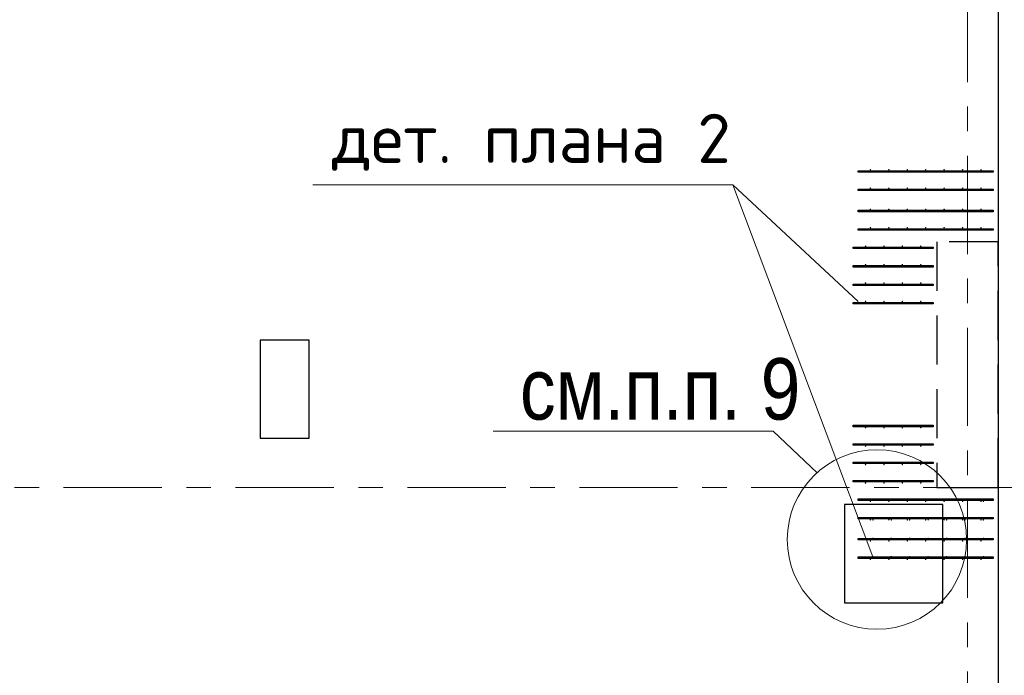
# Model space of a CAD drawing. Header units: metres. Extents: x -38 to 85, y -15 to 19.
# Tile 35 of 93: x 28.69 to 32.7, y 8.23 to 10.9. Entities that reach past the tile are written whole.
import ezdxf

# ---------------------------------------------------------------- set-up
doc = ezdxf.new("R2010")
doc.units = ezdxf.units.M
for name, pattern in [('______11', [0.5, 0.4, -0.05, 0, -0.05]), ('______2', [0.27, 0.2, -0.07]), ('______5', [1.1, 0.8, -0.1, 0.1, -0.1])]:
    doc.linetypes.add(name, pattern=pattern)
for name, color, linetype, lineweight in [('XR$2$Осевая линия (1)', 7, '______5', 13), ('XR$3$Арматурный каркас 01', 4, 'Continuous', 35), ('XR$3$ВК__отв в полу 1-2 эт', 220, 'Continuous', 25), ('XR$3$Общий слой (1)', 7, 'Continuous', 13), ('XR$3$Перекрытие (1)', 7, 'Continuous', 35), ('XR$3$Текст_ общее_1', 7, 'Continuous', 13), ('XR$3$Фундамент (1)_1', 7, 'Continuous', 35), ('XR$5$Стена (1)', 7, 'Continuous', 35)]:
    doc.layers.add(name, color=color, linetype=linetype, lineweight=lineweight)
doc.styles.add('ARIAL', font='arial.ttf')
doc.styles.add('ISOCPEUR', font='txt')

msp = doc.modelspace()

# ---------------------------------------------------------------- hatches: boundary and pattern name
at = {"layer": 'XR$3$Арматурный каркас 01', "linetype": 'Continuous', "lineweight": 50, "transparency": 33554687}
for points in [[(32.158, 10.293), (32.1578, 10.2941), (32.1571, 10.2951), (32.1561, 10.2958), (32.155, 10.296), (32.1539, 10.2958), (32.1529, 10.2951), (32.1522, 10.2941), (32.152, 10.293), (32.1522, 10.2919), (32.1529, 10.2909), (32.1539, 10.2902), (32.155, 10.29), (32.1561, 10.2902), (32.1571, 10.2909), (32.1578, 10.2919)], [(32.233, 10.293), (32.2328, 10.2941), (32.2321, 10.2951), (32.2311, 10.2958), (32.23, 10.296), (32.2289, 10.2958), (32.2279, 10.2951), (32.2272, 10.2941), (32.227, 10.293), (32.2272, 10.2919), (32.2279, 10.2909), (32.2289, 10.2902), (32.23, 10.29), (32.2311, 10.2902), (32.2321, 10.2909), (32.2328, 10.2919)], [(32.308, 10.293), (32.3078, 10.2941), (32.3071, 10.2951), (32.3061, 10.2958), (32.305, 10.296), (32.3039, 10.2958), (32.3029, 10.2951), (32.3022, 10.2941), (32.302, 10.293), (32.3022, 10.2919), (32.3029, 10.2909), (32.3039, 10.2902), (32.305, 10.29), (32.3061, 10.2902), (32.3071, 10.2909), (32.3078, 10.2919)], [(32.383, 10.293), (32.3828, 10.2941), (32.3821, 10.2951), (32.3811, 10.2958), (32.38, 10.296), (32.3789, 10.2958), (32.3779, 10.2951), (32.3772, 10.2941), (32.377, 10.293), (32.3772, 10.2919), (32.3779, 10.2909), (32.3789, 10.2902), (32.38, 10.29), (32.3811, 10.2902), (32.3821, 10.2909), (32.3828, 10.2919)], [(32.458, 10.293), (32.4578, 10.2941), (32.4571, 10.2951), (32.4561, 10.2958), (32.455, 10.296), (32.4539, 10.2958), (32.4529, 10.2951), (32.4522, 10.2941), (32.452, 10.293), (32.4522, 10.2919), (32.4529, 10.2909), (32.4539, 10.2902), (32.455, 10.29), (32.4561, 10.2902), (32.4571, 10.2909), (32.4578, 10.2919)], [(32.533, 10.293), (32.5328, 10.2941), (32.5321, 10.2951), (32.5311, 10.2958), (32.53, 10.296), (32.5289, 10.2958), (32.5279, 10.2951), (32.5272, 10.2941), (32.527, 10.293), (32.5272, 10.2919), (32.5279, 10.2909), (32.5289, 10.2902), (32.53, 10.29), (32.5311, 10.2902), (32.5321, 10.2909), (32.5328, 10.2919)], [(32.608, 10.293), (32.6078, 10.2941), (32.6071, 10.2951), (32.6061, 10.2958), (32.605, 10.296), (32.6039, 10.2958), (32.6029, 10.2951), (32.6022, 10.2941), (32.602, 10.293), (32.6022, 10.2919), (32.6029, 10.2909), (32.6039, 10.2902), (32.605, 10.29), (32.6061, 10.2902), (32.6071, 10.2909), (32.6078, 10.2919)], [(32.158, 10.218), (32.1578, 10.2191), (32.1571, 10.2201), (32.1561, 10.2208), (32.155, 10.221), (32.1539, 10.2208), (32.1529, 10.2201), (32.1522, 10.2191), (32.152, 10.218), (32.1522, 10.2169), (32.1529, 10.2159), (32.1539, 10.2152), (32.155, 10.215), (32.1561, 10.2152), (32.1571, 10.2159), (32.1578, 10.2169)], [(32.233, 10.218), (32.2328, 10.2191), (32.2321, 10.2201), (32.2311, 10.2208), (32.23, 10.221), (32.2289, 10.2208), (32.2279, 10.2201), (32.2272, 10.2191), (32.227, 10.218), (32.2272, 10.2169), (32.2279, 10.2159), (32.2289, 10.2152), (32.23, 10.215), (32.2311, 10.2152), (32.2321, 10.2159), (32.2328, 10.2169)], [(32.308, 10.218), (32.3078, 10.2191), (32.3071, 10.2201), (32.3061, 10.2208), (32.305, 10.221), (32.3039, 10.2208), (32.3029, 10.2201), (32.3022, 10.2191), (32.302, 10.218), (32.3022, 10.2169), (32.3029, 10.2159), (32.3039, 10.2152), (32.305, 10.215), (32.3061, 10.2152), (32.3071, 10.2159), (32.3078, 10.2169)], [(32.383, 10.218), (32.3828, 10.2191), (32.3821, 10.2201), (32.3811, 10.2208), (32.38, 10.221), (32.3789, 10.2208), (32.3779, 10.2201), (32.3772, 10.2191), (32.377, 10.218), (32.3772, 10.2169), (32.3779, 10.2159), (32.3789, 10.2152), (32.38, 10.215), (32.3811, 10.2152), (32.3821, 10.2159), (32.3828, 10.2169)], [(32.458, 10.218), (32.4578, 10.2191), (32.4571, 10.2201), (32.4561, 10.2208), (32.455, 10.221), (32.4539, 10.2208), (32.4529, 10.2201), (32.4522, 10.2191), (32.452, 10.218), (32.4522, 10.2169), (32.4529, 10.2159), (32.4539, 10.2152), (32.455, 10.215), (32.4561, 10.2152), (32.4571, 10.2159), (32.4578, 10.2169)], [(32.533, 10.218), (32.5328, 10.2191), (32.5321, 10.2201), (32.5311, 10.2208), (32.53, 10.221), (32.5289, 10.2208), (32.5279, 10.2201), (32.5272, 10.2191), (32.527, 10.218), (32.5272, 10.2169), (32.5279, 10.2159), (32.5289, 10.2152), (32.53, 10.215), (32.5311, 10.2152), (32.5321, 10.2159), (32.5328, 10.2169)], [(32.608, 10.218), (32.6078, 10.2191), (32.6071, 10.2201), (32.6061, 10.2208), (32.605, 10.221), (32.6039, 10.2208), (32.6029, 10.2201), (32.6022, 10.2191), (32.602, 10.218), (32.6022, 10.2169), (32.6029, 10.2159), (32.6039, 10.2152), (32.605, 10.215), (32.6061, 10.2152), (32.6071, 10.2159), (32.6078, 10.2169)], [(32.158, 10.132), (32.1578, 10.1331), (32.1571, 10.1341), (32.1561, 10.1348), (32.155, 10.135), (32.1539, 10.1348), (32.1529, 10.1341), (32.1522, 10.1331), (32.152, 10.132), (32.1522, 10.1309), (32.1529, 10.1299), (32.1539, 10.1292), (32.155, 10.129), (32.1561, 10.1292), (32.1571, 10.1299), (32.1578, 10.1309)], [(32.233, 10.132), (32.2328, 10.1331), (32.2321, 10.1341), (32.2311, 10.1348), (32.23, 10.135), (32.2289, 10.1348), (32.2279, 10.1341), (32.2272, 10.1331), (32.227, 10.132), (32.2272, 10.1309), (32.2279, 10.1299), (32.2289, 10.1292), (32.23, 10.129), (32.2311, 10.1292), (32.2321, 10.1299), (32.2328, 10.1309)], [(32.308, 10.132), (32.3078, 10.1331), (32.3071, 10.1341), (32.3061, 10.1348), (32.305, 10.135), (32.3039, 10.1348), (32.3029, 10.1341), (32.3022, 10.1331), (32.302, 10.132), (32.3022, 10.1309), (32.3029, 10.1299), (32.3039, 10.1292), (32.305, 10.129), (32.3061, 10.1292), (32.3071, 10.1299), (32.3078, 10.1309)], [(32.383, 10.132), (32.3828, 10.1331), (32.3821, 10.1341), (32.3811, 10.1348), (32.38, 10.135), (32.3789, 10.1348), (32.3779, 10.1341), (32.3772, 10.1331), (32.377, 10.132), (32.3772, 10.1309), (32.3779, 10.1299), (32.3789, 10.1292), (32.38, 10.129), (32.3811, 10.1292), (32.3821, 10.1299), (32.3828, 10.1309)], [(32.458, 10.132), (32.4578, 10.1331), (32.4571, 10.1341), (32.4561, 10.1348), (32.455, 10.135), (32.4539, 10.1348), (32.4529, 10.1341), (32.4522, 10.1331), (32.452, 10.132), (32.4522, 10.1309), (32.4529, 10.1299), (32.4539, 10.1292), (32.455, 10.129), (32.4561, 10.1292), (32.4571, 10.1299), (32.4578, 10.1309)], [(32.533, 10.132), (32.5328, 10.1331), (32.5321, 10.1341), (32.5311, 10.1348), (32.53, 10.135), (32.5289, 10.1348), (32.5279, 10.1341), (32.5272, 10.1331), (32.527, 10.132), (32.5272, 10.1309), (32.5279, 10.1299), (32.5289, 10.1292), (32.53, 10.129), (32.5311, 10.1292), (32.5321, 10.1299), (32.5328, 10.1309)], [(32.608, 10.132), (32.6078, 10.1331), (32.6071, 10.1341), (32.6061, 10.1348), (32.605, 10.135), (32.6039, 10.1348), (32.6029, 10.1341), (32.6022, 10.1331), (32.602, 10.132), (32.6022, 10.1309), (32.6029, 10.1299), (32.6039, 10.1292), (32.605, 10.129), (32.6061, 10.1292), (32.6071, 10.1299), (32.6078, 10.1309)], [(32.158, 10.057), (32.1578, 10.0581), (32.1571, 10.0591), (32.1561, 10.0598), (32.155, 10.06), (32.1539, 10.0598), (32.1529, 10.0591), (32.1522, 10.0581), (32.152, 10.057), (32.1522, 10.0559), (32.1529, 10.0549), (32.1539, 10.0542), (32.155, 10.054), (32.1561, 10.0542), (32.1571, 10.0549), (32.1578, 10.0559)], [(32.233, 10.057), (32.2328, 10.0581), (32.2321, 10.0591), (32.2311, 10.0598), (32.23, 10.06), (32.2289, 10.0598), (32.2279, 10.0591), (32.2272, 10.0581), (32.227, 10.057), (32.2272, 10.0559), (32.2279, 10.0549), (32.2289, 10.0542), (32.23, 10.054), (32.2311, 10.0542), (32.2321, 10.0549), (32.2328, 10.0559)], [(32.308, 10.057), (32.3078, 10.0581), (32.3071, 10.0591), (32.3061, 10.0598), (32.305, 10.06), (32.3039, 10.0598), (32.3029, 10.0591), (32.3022, 10.0581), (32.302, 10.057), (32.3022, 10.0559), (32.3029, 10.0549), (32.3039, 10.0542), (32.305, 10.054), (32.3061, 10.0542), (32.3071, 10.0549), (32.3078, 10.0559)], [(32.383, 10.057), (32.3828, 10.0581), (32.3821, 10.0591), (32.3811, 10.0598), (32.38, 10.06), (32.3789, 10.0598), (32.3779, 10.0591), (32.3772, 10.0581), (32.377, 10.057), (32.3772, 10.0559), (32.3779, 10.0549), (32.3789, 10.0542), (32.38, 10.054), (32.3811, 10.0542), (32.3821, 10.0549), (32.3828, 10.0559)], [(32.458, 10.057), (32.4578, 10.0581), (32.4571, 10.0591), (32.4561, 10.0598), (32.455, 10.06), (32.4539, 10.0598), (32.4529, 10.0591), (32.4522, 10.0581), (32.452, 10.057), (32.4522, 10.0559), (32.4529, 10.0549), (32.4539, 10.0542), (32.455, 10.054), (32.4561, 10.0542), (32.4571, 10.0549), (32.4578, 10.0559)], [(32.533, 10.057), (32.5328, 10.0581), (32.5321, 10.0591), (32.5311, 10.0598), (32.53, 10.06), (32.5289, 10.0598), (32.5279, 10.0591), (32.5272, 10.0581), (32.527, 10.057), (32.5272, 10.0559), (32.5279, 10.0549), (32.5289, 10.0542), (32.53, 10.054), (32.5311, 10.0542), (32.5321, 10.0549), (32.5328, 10.0559)], [(32.608, 10.057), (32.6078, 10.0581), (32.6071, 10.0591), (32.6061, 10.0598), (32.605, 10.06), (32.6039, 10.0598), (32.6029, 10.0591), (32.6022, 10.0581), (32.602, 10.057), (32.6022, 10.0559), (32.6029, 10.0549), (32.6039, 10.0542), (32.605, 10.054), (32.6061, 10.0542), (32.6071, 10.0549), (32.6078, 10.0559)], [(32.138, 9.982), (32.1378, 9.9831), (32.1371, 9.9841), (32.1361, 9.9848), (32.135, 9.985), (32.1339, 9.9848), (32.1329, 9.9841), (32.1322, 9.9831), (32.132, 9.982), (32.1322, 9.9809), (32.1329, 9.9799), (32.1339, 9.9792), (32.135, 9.979), (32.1361, 9.9792), (32.1371, 9.9799), (32.1378, 9.9809)], [(32.213, 9.982), (32.2128, 9.9831), (32.2121, 9.9841), (32.2111, 9.9848), (32.21, 9.985), (32.2089, 9.9848), (32.2079, 9.9841), (32.2072, 9.9831), (32.207, 9.982), (32.2072, 9.9809), (32.2079, 9.9799), (32.2089, 9.9792), (32.21, 9.979), (32.2111, 9.9792), (32.2121, 9.9799), (32.2128, 9.9809)], [(32.288, 9.982), (32.2878, 9.9831), (32.2871, 9.9841), (32.2861, 9.9848), (32.285, 9.985), (32.2839, 9.9848), (32.2829, 9.9841), (32.2822, 9.9831), (32.282, 9.982), (32.2822, 9.9809), (32.2829, 9.9799), (32.2839, 9.9792), (32.285, 9.979), (32.2861, 9.9792), (32.2871, 9.9799), (32.2878, 9.9809)], [(32.363, 9.982), (32.3628, 9.9831), (32.3621, 9.9841), (32.3611, 9.9848), (32.36, 9.985), (32.3589, 9.9848), (32.3579, 9.9841), (32.3572, 9.9831), (32.357, 9.982), (32.3572, 9.9809), (32.3579, 9.9799), (32.3589, 9.9792), (32.36, 9.979), (32.3611, 9.9792), (32.3621, 9.9799), (32.3628, 9.9809)], [(32.138, 9.907), (32.1378, 9.9081), (32.1371, 9.9091), (32.1361, 9.9098), (32.135, 9.91), (32.1339, 9.9098), (32.1329, 9.9091), (32.1322, 9.9081), (32.132, 9.907), (32.1322, 9.9059), (32.1329, 9.9049), (32.1339, 9.9042), (32.135, 9.904), (32.1361, 9.9042), (32.1371, 9.9049), (32.1378, 9.9059)], [(32.213, 9.907), (32.2128, 9.9081), (32.2121, 9.9091), (32.2111, 9.9098), (32.21, 9.91), (32.2089, 9.9098), (32.2079, 9.9091), (32.2072, 9.9081), (32.207, 9.907), (32.2072, 9.9059), (32.2079, 9.9049), (32.2089, 9.9042), (32.21, 9.904), (32.2111, 9.9042), (32.2121, 9.9049), (32.2128, 9.9059)], [(32.288, 9.907), (32.2878, 9.9081), (32.2871, 9.9091), (32.2861, 9.9098), (32.285, 9.91), (32.2839, 9.9098), (32.2829, 9.9091), (32.2822, 9.9081), (32.282, 9.907), (32.2822, 9.9059), (32.2829, 9.9049), (32.2839, 9.9042), (32.285, 9.904), (32.2861, 9.9042), (32.2871, 9.9049), (32.2878, 9.9059)], [(32.363, 9.907), (32.3628, 9.9081), (32.3621, 9.9091), (32.3611, 9.9098), (32.36, 9.91), (32.3589, 9.9098), (32.3579, 9.9091), (32.3572, 9.9081), (32.357, 9.907), (32.3572, 9.9059), (32.3579, 9.9049), (32.3589, 9.9042), (32.36, 9.904), (32.3611, 9.9042), (32.3621, 9.9049), (32.3628, 9.9059)], [(32.138, 9.832), (32.1378, 9.8331), (32.1371, 9.8341), (32.1361, 9.8348), (32.135, 9.835), (32.1339, 9.8348), (32.1329, 9.8341), (32.1322, 9.8331), (32.132, 9.832), (32.1322, 9.8309), (32.1329, 9.8299), (32.1339, 9.8292), (32.135, 9.829), (32.1361, 9.8292), (32.1371, 9.8299), (32.1378, 9.8309)], [(32.213, 9.832), (32.2128, 9.8331), (32.2121, 9.8341), (32.2111, 9.8348), (32.21, 9.835), (32.2089, 9.8348), (32.2079, 9.8341), (32.2072, 9.8331), (32.207, 9.832), (32.2072, 9.8309), (32.2079, 9.8299), (32.2089, 9.8292), (32.21, 9.829), (32.2111, 9.8292), (32.2121, 9.8299), (32.2128, 9.8309)], [(32.288, 9.832), (32.2878, 9.8331), (32.2871, 9.8341), (32.2861, 9.8348), (32.285, 9.835), (32.2839, 9.8348), (32.2829, 9.8341), (32.2822, 9.8331), (32.282, 9.832), (32.2822, 9.8309), (32.2829, 9.8299), (32.2839, 9.8292), (32.285, 9.829), (32.2861, 9.8292), (32.2871, 9.8299), (32.2878, 9.8309)], [(32.363, 9.832), (32.3628, 9.8331), (32.3621, 9.8341), (32.3611, 9.8348), (32.36, 9.835), (32.3589, 9.8348), (32.3579, 9.8341), (32.3572, 9.8331), (32.357, 9.832), (32.3572, 9.8309), (32.3579, 9.8299), (32.3589, 9.8292), (32.36, 9.829), (32.3611, 9.8292), (32.3621, 9.8299), (32.3628, 9.8309)], [(32.138, 9.757), (32.1378, 9.7581), (32.1371, 9.7591), (32.1361, 9.7598), (32.135, 9.76), (32.1339, 9.7598), (32.1329, 9.7591), (32.1322, 9.7581), (32.132, 9.757), (32.1322, 9.7559), (32.1329, 9.7549), (32.1339, 9.7542), (32.135, 9.754), (32.1361, 9.7542), (32.1371, 9.7549), (32.1378, 9.7559)], [(32.213, 9.757), (32.2128, 9.7581), (32.2121, 9.7591), (32.2111, 9.7598), (32.21, 9.76), (32.2089, 9.7598), (32.2079, 9.7591), (32.2072, 9.7581), (32.207, 9.757), (32.2072, 9.7559), (32.2079, 9.7549), (32.2089, 9.7542), (32.21, 9.754), (32.2111, 9.7542), (32.2121, 9.7549), (32.2128, 9.7559)], [(32.288, 9.757), (32.2878, 9.7581), (32.2871, 9.7591), (32.2861, 9.7598), (32.285, 9.76), (32.2839, 9.7598), (32.2829, 9.7591), (32.2822, 9.7581), (32.282, 9.757), (32.2822, 9.7559), (32.2829, 9.7549), (32.2839, 9.7542), (32.285, 9.754), (32.2861, 9.7542), (32.2871, 9.7549), (32.2878, 9.7559)], [(32.363, 9.757), (32.3628, 9.7581), (32.3621, 9.7591), (32.3611, 9.7598), (32.36, 9.76), (32.3589, 9.7598), (32.3579, 9.7591), (32.3572, 9.7581), (32.357, 9.757), (32.3572, 9.7559), (32.3579, 9.7549), (32.3589, 9.7542), (32.36, 9.754), (32.3611, 9.7542), (32.3621, 9.7549), (32.3628, 9.7559)], [(32.138, 9.243), (32.1378, 9.2441), (32.1371, 9.2451), (32.1361, 9.2458), (32.135, 9.246), (32.1339, 9.2458), (32.1329, 9.2451), (32.1322, 9.2441), (32.132, 9.243), (32.1322, 9.2419), (32.1329, 9.2409), (32.1339, 9.2402), (32.135, 9.24), (32.1361, 9.2402), (32.1371, 9.2409), (32.1378, 9.2419)], [(32.213, 9.243), (32.2128, 9.2441), (32.2121, 9.2451), (32.2111, 9.2458), (32.21, 9.246), (32.2089, 9.2458), (32.2079, 9.2451), (32.2072, 9.2441), (32.207, 9.243), (32.2072, 9.2419), (32.2079, 9.2409), (32.2089, 9.2402), (32.21, 9.24), (32.2111, 9.2402), (32.2121, 9.2409), (32.2128, 9.2419)], [(32.288, 9.243), (32.2878, 9.2441), (32.2871, 9.2451), (32.2861, 9.2458), (32.285, 9.246), (32.2839, 9.2458), (32.2829, 9.2451), (32.2822, 9.2441), (32.282, 9.243), (32.2822, 9.2419), (32.2829, 9.2409), (32.2839, 9.2402), (32.285, 9.24), (32.2861, 9.2402), (32.2871, 9.2409), (32.2878, 9.2419)], [(32.363, 9.243), (32.3628, 9.2441), (32.3621, 9.2451), (32.3611, 9.2458), (32.36, 9.246), (32.3589, 9.2458), (32.3579, 9.2451), (32.3572, 9.2441), (32.357, 9.243), (32.3572, 9.2419), (32.3579, 9.2409), (32.3589, 9.2402), (32.36, 9.24), (32.3611, 9.2402), (32.3621, 9.2409), (32.3628, 9.2419)], [(32.138, 9.168), (32.1378, 9.1691), (32.1371, 9.1701), (32.1361, 9.1708), (32.135, 9.171), (32.1339, 9.1708), (32.1329, 9.1701), (32.1322, 9.1691), (32.132, 9.168), (32.1322, 9.1669), (32.1329, 9.1659), (32.1339, 9.1652), (32.135, 9.165), (32.1361, 9.1652), (32.1371, 9.1659), (32.1378, 9.1669)], [(32.213, 9.168), (32.2128, 9.1691), (32.2121, 9.1701), (32.2111, 9.1708), (32.21, 9.171), (32.2089, 9.1708), (32.2079, 9.1701), (32.2072, 9.1691), (32.207, 9.168), (32.2072, 9.1669), (32.2079, 9.1659), (32.2089, 9.1652), (32.21, 9.165), (32.2111, 9.1652), (32.2121, 9.1659), (32.2128, 9.1669)], [(32.288, 9.168), (32.2878, 9.1691), (32.2871, 9.1701), (32.2861, 9.1708), (32.285, 9.171), (32.2839, 9.1708), (32.2829, 9.1701), (32.2822, 9.1691), (32.282, 9.168), (32.2822, 9.1669), (32.2829, 9.1659), (32.2839, 9.1652), (32.285, 9.165), (32.2861, 9.1652), (32.2871, 9.1659), (32.2878, 9.1669)], [(32.363, 9.168), (32.3628, 9.1691), (32.3621, 9.1701), (32.3611, 9.1708), (32.36, 9.171), (32.3589, 9.1708), (32.3579, 9.1701), (32.3572, 9.1691), (32.357, 9.168), (32.3572, 9.1669), (32.3579, 9.1659), (32.3589, 9.1652), (32.36, 9.165), (32.3611, 9.1652), (32.3621, 9.1659), (32.3628, 9.1669)], [(32.138, 9.093), (32.1378, 9.0941), (32.1371, 9.0951), (32.1361, 9.0958), (32.135, 9.096), (32.1339, 9.0958), (32.1329, 9.0951), (32.1322, 9.0941), (32.132, 9.093), (32.1322, 9.0919), (32.1329, 9.0909), (32.1339, 9.0902), (32.135, 9.09), (32.1361, 9.0902), (32.1371, 9.0909), (32.1378, 9.0919)], [(32.213, 9.093), (32.2128, 9.0941), (32.2121, 9.0951), (32.2111, 9.0958), (32.21, 9.096), (32.2089, 9.0958), (32.2079, 9.0951), (32.2072, 9.0941), (32.207, 9.093), (32.2072, 9.0919), (32.2079, 9.0909), (32.2089, 9.0902), (32.21, 9.09), (32.2111, 9.0902), (32.2121, 9.0909), (32.2128, 9.0919)], [(32.288, 9.093), (32.2878, 9.0941), (32.2871, 9.0951), (32.2861, 9.0958), (32.285, 9.096), (32.2839, 9.0958), (32.2829, 9.0951), (32.2822, 9.0941), (32.282, 9.093), (32.2822, 9.0919), (32.2829, 9.0909), (32.2839, 9.0902), (32.285, 9.09), (32.2861, 9.0902), (32.2871, 9.0909), (32.2878, 9.0919)], [(32.363, 9.093), (32.3628, 9.0941), (32.3621, 9.0951), (32.3611, 9.0958), (32.36, 9.096), (32.3589, 9.0958), (32.3579, 9.0951), (32.3572, 9.0941), (32.357, 9.093), (32.3572, 9.0919), (32.3579, 9.0909), (32.3589, 9.0902), (32.36, 9.09), (32.3611, 9.0902), (32.3621, 9.0909), (32.3628, 9.0919)], [(32.138, 9.018), (32.1378, 9.0191), (32.1371, 9.0201), (32.1361, 9.0208), (32.135, 9.021), (32.1339, 9.0208), (32.1329, 9.0201), (32.1322, 9.0191), (32.132, 9.018), (32.1322, 9.0169), (32.1329, 9.0159), (32.1339, 9.0152), (32.135, 9.015), (32.1361, 9.0152), (32.1371, 9.0159), (32.1378, 9.0169)], [(32.213, 9.018), (32.2128, 9.0191), (32.2121, 9.0201), (32.2111, 9.0208), (32.21, 9.021), (32.2089, 9.0208), (32.2079, 9.0201), (32.2072, 9.0191), (32.207, 9.018), (32.2072, 9.0169), (32.2079, 9.0159), (32.2089, 9.0152), (32.21, 9.015), (32.2111, 9.0152), (32.2121, 9.0159), (32.2128, 9.0169)], [(32.288, 9.018), (32.2878, 9.0191), (32.2871, 9.0201), (32.2861, 9.0208), (32.285, 9.021), (32.2839, 9.0208), (32.2829, 9.0201), (32.2822, 9.0191), (32.282, 9.018), (32.2822, 9.0169), (32.2829, 9.0159), (32.2839, 9.0152), (32.285, 9.015), (32.2861, 9.0152), (32.2871, 9.0159), (32.2878, 9.0169)], [(32.363, 9.018), (32.3628, 9.0191), (32.3621, 9.0201), (32.3611, 9.0208), (32.36, 9.021), (32.3589, 9.0208), (32.3579, 9.0201), (32.3572, 9.0191), (32.357, 9.018), (32.3572, 9.0169), (32.3579, 9.0159), (32.3589, 9.0152), (32.36, 9.015), (32.3611, 9.0152), (32.3621, 9.0159), (32.3628, 9.0169)], [(32.158, 8.943), (32.1578, 8.9441), (32.1571, 8.9451), (32.1561, 8.9458), (32.155, 8.946), (32.1539, 8.9458), (32.1529, 8.9451), (32.1522, 8.9441), (32.152, 8.943), (32.1522, 8.9419), (32.1529, 8.9409), (32.1539, 8.9402), (32.155, 8.94), (32.1561, 8.9402), (32.1571, 8.9409), (32.1578, 8.9419)], [(32.233, 8.943), (32.2328, 8.9441), (32.2321, 8.9451), (32.2311, 8.9458), (32.23, 8.946), (32.2289, 8.9458), (32.2279, 8.9451), (32.2272, 8.9441), (32.227, 8.943), (32.2272, 8.9419), (32.2279, 8.9409), (32.2289, 8.9402), (32.23, 8.94), (32.2311, 8.9402), (32.2321, 8.9409), (32.2328, 8.9419)], [(32.308, 8.943), (32.3078, 8.9441), (32.3071, 8.9451), (32.3061, 8.9458), (32.305, 8.946), (32.3039, 8.9458), (32.3029, 8.9451), (32.3022, 8.9441), (32.302, 8.943), (32.3022, 8.9419), (32.3029, 8.9409), (32.3039, 8.9402), (32.305, 8.94), (32.3061, 8.9402), (32.3071, 8.9409), (32.3078, 8.9419)], [(32.383, 8.943), (32.3828, 8.9441), (32.3821, 8.9451), (32.3811, 8.9458), (32.38, 8.946), (32.3789, 8.9458), (32.3779, 8.9451), (32.3772, 8.9441), (32.377, 8.943), (32.3772, 8.9419), (32.3779, 8.9409), (32.3789, 8.9402), (32.38, 8.94), (32.3811, 8.9402), (32.3821, 8.9409), (32.3828, 8.9419)], [(32.458, 8.943), (32.4578, 8.9441), (32.4571, 8.9451), (32.4561, 8.9458), (32.455, 8.946), (32.4539, 8.9458), (32.4529, 8.9451), (32.4522, 8.9441), (32.452, 8.943), (32.4522, 8.9419), (32.4529, 8.9409), (32.4539, 8.9402), (32.455, 8.94), (32.4561, 8.9402), (32.4571, 8.9409), (32.4578, 8.9419)], [(32.533, 8.943), (32.5328, 8.9441), (32.5321, 8.9451), (32.5311, 8.9458), (32.53, 8.946), (32.5289, 8.9458), (32.5279, 8.9451), (32.5272, 8.9441), (32.527, 8.943), (32.5272, 8.9419), (32.5279, 8.9409), (32.5289, 8.9402), (32.53, 8.94), (32.5311, 8.9402), (32.5321, 8.9409), (32.5328, 8.9419)], [(32.608, 8.943), (32.6078, 8.9441), (32.6071, 8.9451), (32.6061, 8.9458), (32.605, 8.946), (32.6039, 8.9458), (32.6029, 8.9451), (32.6022, 8.9441), (32.602, 8.943), (32.6022, 8.9419), (32.6029, 8.9409), (32.6039, 8.9402), (32.605, 8.94), (32.6061, 8.9402), (32.6071, 8.9409), (32.6078, 8.9419)], [(32.618, 8.943), (32.6178, 8.9441), (32.6171, 8.9451), (32.6161, 8.9458), (32.615, 8.946), (32.6139, 8.9458), (32.6129, 8.9451), (32.6122, 8.9441), (32.612, 8.943), (32.6122, 8.9419), (32.6129, 8.9409), (32.6139, 8.9402), (32.615, 8.94), (32.6161, 8.9402), (32.6171, 8.9409), (32.6178, 8.9419)], [(32.158, 8.868), (32.1578, 8.8691), (32.1571, 8.8701), (32.1561, 8.8708), (32.155, 8.871), (32.1539, 8.8708), (32.1529, 8.8701), (32.1522, 8.8691), (32.152, 8.868), (32.1522, 8.8669), (32.1529, 8.8659), (32.1539, 8.8652), (32.155, 8.865), (32.1561, 8.8652), (32.1571, 8.8659), (32.1578, 8.8669)], [(32.168, 8.868), (32.1678, 8.8691), (32.1671, 8.8701), (32.1661, 8.8708), (32.165, 8.871), (32.1639, 8.8708), (32.1629, 8.8701), (32.1622, 8.8691), (32.162, 8.868), (32.1622, 8.8669), (32.1629, 8.8659), (32.1639, 8.8652), (32.165, 8.865), (32.1661, 8.8652), (32.1671, 8.8659), (32.1678, 8.8669)], [(32.233, 8.868), (32.2328, 8.8691), (32.2321, 8.8701), (32.2311, 8.8708), (32.23, 8.871), (32.2289, 8.8708), (32.2279, 8.8701), (32.2272, 8.8691), (32.227, 8.868), (32.2272, 8.8669), (32.2279, 8.8659), (32.2289, 8.8652), (32.23, 8.865), (32.2311, 8.8652), (32.2321, 8.8659), (32.2328, 8.8669)], [(32.243, 8.868), (32.2428, 8.8691), (32.2421, 8.8701), (32.2411, 8.8708), (32.24, 8.871), (32.2389, 8.8708), (32.2379, 8.8701), (32.2372, 8.8691), (32.237, 8.868), (32.2372, 8.8669), (32.2379, 8.8659), (32.2389, 8.8652), (32.24, 8.865), (32.2411, 8.8652), (32.2421, 8.8659), (32.2428, 8.8669)], [(32.308, 8.868), (32.3078, 8.8691), (32.3071, 8.8701), (32.3061, 8.8708), (32.305, 8.871), (32.3039, 8.8708), (32.3029, 8.8701), (32.3022, 8.8691), (32.302, 8.868), (32.3022, 8.8669), (32.3029, 8.8659), (32.3039, 8.8652), (32.305, 8.865), (32.3061, 8.8652), (32.3071, 8.8659), (32.3078, 8.8669)], [(32.318, 8.868), (32.3178, 8.8691), (32.3171, 8.8701), (32.3161, 8.8708), (32.315, 8.871), (32.3139, 8.8708), (32.3129, 8.8701), (32.3122, 8.8691), (32.312, 8.868), (32.3122, 8.8669), (32.3129, 8.8659), (32.3139, 8.8652), (32.315, 8.865), (32.3161, 8.8652), (32.3171, 8.8659), (32.3178, 8.8669)], [(32.383, 8.868), (32.3828, 8.8691), (32.3821, 8.8701), (32.3811, 8.8708), (32.38, 8.871), (32.3789, 8.8708), (32.3779, 8.8701), (32.3772, 8.8691), (32.377, 8.868), (32.3772, 8.8669), (32.3779, 8.8659), (32.3789, 8.8652), (32.38, 8.865), (32.3811, 8.8652), (32.3821, 8.8659), (32.3828, 8.8669)], [(32.393, 8.868), (32.3928, 8.8691), (32.3921, 8.8701), (32.3911, 8.8708), (32.39, 8.871), (32.3889, 8.8708), (32.3879, 8.8701), (32.3872, 8.8691), (32.387, 8.868), (32.3872, 8.8669), (32.3879, 8.8659), (32.3889, 8.8652), (32.39, 8.865), (32.3911, 8.8652), (32.3921, 8.8659), (32.3928, 8.8669)], [(32.458, 8.868), (32.4578, 8.8691), (32.4571, 8.8701), (32.4561, 8.8708), (32.455, 8.871), (32.4539, 8.8708), (32.4529, 8.8701), (32.4522, 8.8691), (32.452, 8.868), (32.4522, 8.8669), (32.4529, 8.8659), (32.4539, 8.8652), (32.455, 8.865), (32.4561, 8.8652), (32.4571, 8.8659), (32.4578, 8.8669)], [(32.468, 8.868), (32.4678, 8.8691), (32.4671, 8.8701), (32.4661, 8.8708), (32.465, 8.871), (32.4639, 8.8708), (32.4629, 8.8701), (32.4622, 8.8691), (32.462, 8.868), (32.4622, 8.8669), (32.4629, 8.8659), (32.4639, 8.8652), (32.465, 8.865), (32.4661, 8.8652), (32.4671, 8.8659), (32.4678, 8.8669)], [(32.533, 8.868), (32.5328, 8.8691), (32.5321, 8.8701), (32.5311, 8.8708), (32.53, 8.871), (32.5289, 8.8708), (32.5279, 8.8701), (32.5272, 8.8691), (32.527, 8.868), (32.5272, 8.8669), (32.5279, 8.8659), (32.5289, 8.8652), (32.53, 8.865), (32.5311, 8.8652), (32.5321, 8.8659), (32.5328, 8.8669)], [(32.543, 8.868), (32.5428, 8.8691), (32.5421, 8.8701), (32.5411, 8.8708), (32.54, 8.871), (32.5389, 8.8708), (32.5379, 8.8701), (32.5372, 8.8691), (32.537, 8.868), (32.5372, 8.8669), (32.5379, 8.8659), (32.5389, 8.8652), (32.54, 8.865), (32.5411, 8.8652), (32.5421, 8.8659), (32.5428, 8.8669)], [(32.608, 8.868), (32.6078, 8.8691), (32.6071, 8.8701), (32.6061, 8.8708), (32.605, 8.871), (32.6039, 8.8708), (32.6029, 8.8701), (32.6022, 8.8691), (32.602, 8.868), (32.6022, 8.8669), (32.6029, 8.8659), (32.6039, 8.8652), (32.605, 8.865), (32.6061, 8.8652), (32.6071, 8.8659), (32.6078, 8.8669)], [(32.618, 8.868), (32.6178, 8.8691), (32.6171, 8.8701), (32.6161, 8.8708), (32.615, 8.871), (32.6139, 8.8708), (32.6129, 8.8701), (32.6122, 8.8691), (32.612, 8.868), (32.6122, 8.8669), (32.6129, 8.8659), (32.6139, 8.8652), (32.615, 8.865), (32.6161, 8.8652), (32.6171, 8.8659), (32.6178, 8.8669)], [(32.158, 8.782), (32.1578, 8.7831), (32.1571, 8.7841), (32.1561, 8.7848), (32.155, 8.785), (32.1539, 8.7848), (32.1529, 8.7841), (32.1522, 8.7831), (32.152, 8.782), (32.1522, 8.7809), (32.1529, 8.7799), (32.1539, 8.7792), (32.155, 8.779), (32.1561, 8.7792), (32.1571, 8.7799), (32.1578, 8.7809)], [(32.168, 8.793), (32.1678, 8.7941), (32.1671, 8.7951), (32.1661, 8.7958), (32.165, 8.796), (32.1639, 8.7958), (32.1629, 8.7951), (32.1622, 8.7941), (32.162, 8.793), (32.1622, 8.7919), (32.1629, 8.7909), (32.1639, 8.7902), (32.165, 8.79), (32.1661, 8.7902), (32.1671, 8.7909), (32.1678, 8.7919)], [(32.233, 8.782), (32.2328, 8.7831), (32.2321, 8.7841), (32.2311, 8.7848), (32.23, 8.785), (32.2289, 8.7848), (32.2279, 8.7841), (32.2272, 8.7831), (32.227, 8.782), (32.2272, 8.7809), (32.2279, 8.7799), (32.2289, 8.7792), (32.23, 8.779), (32.2311, 8.7792), (32.2321, 8.7799), (32.2328, 8.7809)], [(32.243, 8.793), (32.2428, 8.7941), (32.2421, 8.7951), (32.2411, 8.7958), (32.24, 8.796), (32.2389, 8.7958), (32.2379, 8.7951), (32.2372, 8.7941), (32.237, 8.793), (32.2372, 8.7919), (32.2379, 8.7909), (32.2389, 8.7902), (32.24, 8.79), (32.2411, 8.7902), (32.2421, 8.7909), (32.2428, 8.7919)], [(32.308, 8.782), (32.3078, 8.7831), (32.3071, 8.7841), (32.3061, 8.7848), (32.305, 8.785), (32.3039, 8.7848), (32.3029, 8.7841), (32.3022, 8.7831), (32.302, 8.782), (32.3022, 8.7809), (32.3029, 8.7799), (32.3039, 8.7792), (32.305, 8.779), (32.3061, 8.7792), (32.3071, 8.7799), (32.3078, 8.7809)], [(32.318, 8.793), (32.3178, 8.7941), (32.3171, 8.7951), (32.3161, 8.7958), (32.315, 8.796), (32.3139, 8.7958), (32.3129, 8.7951), (32.3122, 8.7941), (32.312, 8.793), (32.3122, 8.7919), (32.3129, 8.7909), (32.3139, 8.7902), (32.315, 8.79), (32.3161, 8.7902), (32.3171, 8.7909), (32.3178, 8.7919)], [(32.383, 8.782), (32.3828, 8.7831), (32.3821, 8.7841), (32.3811, 8.7848), (32.38, 8.785), (32.3789, 8.7848), (32.3779, 8.7841), (32.3772, 8.7831), (32.377, 8.782), (32.3772, 8.7809), (32.3779, 8.7799), (32.3789, 8.7792), (32.38, 8.779), (32.3811, 8.7792), (32.3821, 8.7799), (32.3828, 8.7809)], [(32.393, 8.793), (32.3928, 8.7941), (32.3921, 8.7951), (32.3911, 8.7958), (32.39, 8.796), (32.3889, 8.7958), (32.3879, 8.7951), (32.3872, 8.7941), (32.387, 8.793), (32.3872, 8.7919), (32.3879, 8.7909), (32.3889, 8.7902), (32.39, 8.79), (32.3911, 8.7902), (32.3921, 8.7909), (32.3928, 8.7919)], [(32.458, 8.782), (32.4578, 8.7831), (32.4571, 8.7841), (32.4561, 8.7848), (32.455, 8.785), (32.4539, 8.7848), (32.4529, 8.7841), (32.4522, 8.7831), (32.452, 8.782), (32.4522, 8.7809), (32.4529, 8.7799), (32.4539, 8.7792), (32.455, 8.779), (32.4561, 8.7792), (32.4571, 8.7799), (32.4578, 8.7809)], [(32.468, 8.793), (32.4678, 8.7941), (32.4671, 8.7951), (32.4661, 8.7958), (32.465, 8.796), (32.4639, 8.7958), (32.4629, 8.7951), (32.4622, 8.7941), (32.462, 8.793), (32.4622, 8.7919), (32.4629, 8.7909), (32.4639, 8.7902), (32.465, 8.79), (32.4661, 8.7902), (32.4671, 8.7909), (32.4678, 8.7919)], [(32.533, 8.782), (32.5328, 8.7831), (32.5321, 8.7841), (32.5311, 8.7848), (32.53, 8.785), (32.5289, 8.7848), (32.5279, 8.7841), (32.5272, 8.7831), (32.527, 8.782), (32.5272, 8.7809), (32.5279, 8.7799), (32.5289, 8.7792), (32.53, 8.779), (32.5311, 8.7792), (32.5321, 8.7799), (32.5328, 8.7809)], [(32.543, 8.793), (32.5428, 8.7941), (32.5421, 8.7951), (32.5411, 8.7958), (32.54, 8.796), (32.5389, 8.7958), (32.5379, 8.7951), (32.5372, 8.7941), (32.537, 8.793), (32.5372, 8.7919), (32.5379, 8.7909), (32.5389, 8.7902), (32.54, 8.79), (32.5411, 8.7902), (32.5421, 8.7909), (32.5428, 8.7919)], [(32.608, 8.782), (32.6078, 8.7831), (32.6071, 8.7841), (32.6061, 8.7848), (32.605, 8.785), (32.6039, 8.7848), (32.6029, 8.7841), (32.6022, 8.7831), (32.602, 8.782), (32.6022, 8.7809), (32.6029, 8.7799), (32.6039, 8.7792), (32.605, 8.779), (32.6061, 8.7792), (32.6071, 8.7799), (32.6078, 8.7809)], [(32.618, 8.793), (32.6178, 8.7941), (32.6171, 8.7951), (32.6161, 8.7958), (32.615, 8.796), (32.6139, 8.7958), (32.6129, 8.7951), (32.6122, 8.7941), (32.612, 8.793), (32.6122, 8.7919), (32.6129, 8.7909), (32.6139, 8.7902), (32.615, 8.79), (32.6161, 8.7902), (32.6171, 8.7909), (32.6178, 8.7919)], [(32.158, 8.707), (32.1578, 8.7081), (32.1571, 8.7091), (32.1561, 8.7098), (32.155, 8.71), (32.1539, 8.7098), (32.1529, 8.7091), (32.1522, 8.7081), (32.152, 8.707), (32.1522, 8.7059), (32.1529, 8.7049), (32.1539, 8.7042), (32.155, 8.704), (32.1561, 8.7042), (32.1571, 8.7049), (32.1578, 8.7059)], [(32.168, 8.718), (32.1678, 8.7191), (32.1671, 8.7201), (32.1661, 8.7208), (32.165, 8.721), (32.1639, 8.7208), (32.1629, 8.7201), (32.1622, 8.7191), (32.162, 8.718), (32.1622, 8.7169), (32.1629, 8.7159), (32.1639, 8.7152), (32.165, 8.715), (32.1661, 8.7152), (32.1671, 8.7159), (32.1678, 8.7169)], [(32.233, 8.707), (32.2328, 8.7081), (32.2321, 8.7091), (32.2311, 8.7098), (32.23, 8.71), (32.2289, 8.7098), (32.2279, 8.7091), (32.2272, 8.7081), (32.227, 8.707), (32.2272, 8.7059), (32.2279, 8.7049), (32.2289, 8.7042), (32.23, 8.704), (32.2311, 8.7042), (32.2321, 8.7049), (32.2328, 8.7059)], [(32.243, 8.718), (32.2428, 8.7191), (32.2421, 8.7201), (32.2411, 8.7208), (32.24, 8.721), (32.2389, 8.7208), (32.2379, 8.7201), (32.2372, 8.7191), (32.237, 8.718), (32.2372, 8.7169), (32.2379, 8.7159), (32.2389, 8.7152), (32.24, 8.715), (32.2411, 8.7152), (32.2421, 8.7159), (32.2428, 8.7169)], [(32.308, 8.707), (32.3078, 8.7081), (32.3071, 8.7091), (32.3061, 8.7098), (32.305, 8.71), (32.3039, 8.7098), (32.3029, 8.7091), (32.3022, 8.7081), (32.302, 8.707), (32.3022, 8.7059), (32.3029, 8.7049), (32.3039, 8.7042), (32.305, 8.704), (32.3061, 8.7042), (32.3071, 8.7049), (32.3078, 8.7059)], [(32.318, 8.718), (32.3178, 8.7191), (32.3171, 8.7201), (32.3161, 8.7208), (32.315, 8.721), (32.3139, 8.7208), (32.3129, 8.7201), (32.3122, 8.7191), (32.312, 8.718), (32.3122, 8.7169), (32.3129, 8.7159), (32.3139, 8.7152), (32.315, 8.715), (32.3161, 8.7152), (32.3171, 8.7159), (32.3178, 8.7169)], [(32.383, 8.707), (32.3828, 8.7081), (32.3821, 8.7091), (32.3811, 8.7098), (32.38, 8.71), (32.3789, 8.7098), (32.3779, 8.7091), (32.3772, 8.7081), (32.377, 8.707), (32.3772, 8.7059), (32.3779, 8.7049), (32.3789, 8.7042), (32.38, 8.704), (32.3811, 8.7042), (32.3821, 8.7049), (32.3828, 8.7059)], [(32.393, 8.718), (32.3928, 8.7191), (32.3921, 8.7201), (32.3911, 8.7208), (32.39, 8.721), (32.3889, 8.7208), (32.3879, 8.7201), (32.3872, 8.7191), (32.387, 8.718), (32.3872, 8.7169), (32.3879, 8.7159), (32.3889, 8.7152), (32.39, 8.715), (32.3911, 8.7152), (32.3921, 8.7159), (32.3928, 8.7169)], [(32.458, 8.707), (32.4578, 8.7081), (32.4571, 8.7091), (32.4561, 8.7098), (32.455, 8.71), (32.4539, 8.7098), (32.4529, 8.7091), (32.4522, 8.7081), (32.452, 8.707), (32.4522, 8.7059), (32.4529, 8.7049), (32.4539, 8.7042), (32.455, 8.704), (32.4561, 8.7042), (32.4571, 8.7049), (32.4578, 8.7059)], [(32.468, 8.718), (32.4678, 8.7191), (32.4671, 8.7201), (32.4661, 8.7208), (32.465, 8.721), (32.4639, 8.7208), (32.4629, 8.7201), (32.4622, 8.7191), (32.462, 8.718), (32.4622, 8.7169), (32.4629, 8.7159), (32.4639, 8.7152), (32.465, 8.715), (32.4661, 8.7152), (32.4671, 8.7159), (32.4678, 8.7169)], [(32.533, 8.707), (32.5328, 8.7081), (32.5321, 8.7091), (32.5311, 8.7098), (32.53, 8.71), (32.5289, 8.7098), (32.5279, 8.7091), (32.5272, 8.7081), (32.527, 8.707), (32.5272, 8.7059), (32.5279, 8.7049), (32.5289, 8.7042), (32.53, 8.704), (32.5311, 8.7042), (32.5321, 8.7049), (32.5328, 8.7059)], [(32.543, 8.718), (32.5428, 8.7191), (32.5421, 8.7201), (32.5411, 8.7208), (32.54, 8.721), (32.5389, 8.7208), (32.5379, 8.7201), (32.5372, 8.7191), (32.537, 8.718), (32.5372, 8.7169), (32.5379, 8.7159), (32.5389, 8.7152), (32.54, 8.715), (32.5411, 8.7152), (32.5421, 8.7159), (32.5428, 8.7169)], [(32.608, 8.707), (32.6078, 8.7081), (32.6071, 8.7091), (32.6061, 8.7098), (32.605, 8.71), (32.6039, 8.7098), (32.6029, 8.7091), (32.6022, 8.7081), (32.602, 8.707), (32.6022, 8.7059), (32.6029, 8.7049), (32.6039, 8.7042), (32.605, 8.704), (32.6061, 8.7042), (32.6071, 8.7049), (32.6078, 8.7059)], [(32.618, 8.718), (32.6178, 8.7191), (32.6171, 8.7201), (32.6161, 8.7208), (32.615, 8.721), (32.6139, 8.7208), (32.6129, 8.7201), (32.6122, 8.7191), (32.612, 8.718), (32.6122, 8.7169), (32.6129, 8.7159), (32.6139, 8.7152), (32.615, 8.715), (32.6161, 8.7152), (32.6171, 8.7159), (32.6178, 8.7169)]]:
    msp.add_hatch(color=2, dxfattribs=at).paths.add_polyline_path(points)

# ---------------------------------------------------------------- linework, layer by layer
at = {"color": 7, "linetype": 'Continuous', "lineweight": 13, "transparency": 33554687}
msp.add_line((32.105, 9.7574), (31.5947, 10.2317), dxfattribs=at)
msp.add_lwpolyline([(32.1645, 8.7176), (31.5947, 10.2317), (29.8847, 10.2317)], dxfattribs=at)
at = {"layer": 'XR$2$Осевая линия (1)', "color": 253, "linetype": '______11', "lineweight": 13, "true_color": 0xa0a0a0, "transparency": 33554687}
for p, q in [((32.55, -2.65), (32.55, 18.35)), ((-2.63, 9), (62.6, 9))]:
    msp.add_line(p, q, dxfattribs=at)
at = {"layer": 'XR$3$Арматурный каркас 01', "color": 2, "linetype": 'Continuous', "lineweight": 25, "transparency": 33554687}
for points in [[(32.655, 10.283), (32.105, 10.283), (32.105, 10.289), (32.655, 10.289), (32.655, 10.283)], [(32.655, 10.283), (32.105, 10.283), (32.105, 10.289), (32.655, 10.289), (32.655, 10.283)], [(32.655, 10.208), (32.105, 10.208), (32.105, 10.214), (32.655, 10.214), (32.655, 10.208)], [(32.655, 10.208), (32.105, 10.208), (32.105, 10.214), (32.655, 10.214), (32.655, 10.208)], [(32.655, 10.122), (32.105, 10.122), (32.105, 10.128), (32.655, 10.128), (32.655, 10.122)], [(32.655, 10.122), (32.105, 10.122), (32.105, 10.128), (32.655, 10.128), (32.655, 10.122)], [(32.655, 10.047), (32.105, 10.047), (32.105, 10.053), (32.655, 10.053), (32.655, 10.047)], [(32.655, 10.047), (32.105, 10.047), (32.105, 10.053), (32.655, 10.053), (32.655, 10.047)], [(32.41, 9.972), (32.085, 9.972), (32.085, 9.978), (32.41, 9.978), (32.41, 9.972)], [(32.41, 9.972), (32.085, 9.972), (32.085, 9.978), (32.41, 9.978), (32.41, 9.972)], [(32.41, 9.897), (32.085, 9.897), (32.085, 9.903), (32.41, 9.903), (32.41, 9.897)], [(32.41, 9.897), (32.085, 9.897), (32.085, 9.903), (32.41, 9.903), (32.41, 9.897)], [(32.41, 9.822), (32.085, 9.822), (32.085, 9.828), (32.41, 9.828), (32.41, 9.822)], [(32.41, 9.822), (32.085, 9.822), (32.085, 9.828), (32.41, 9.828), (32.41, 9.822)], [(32.41, 9.747), (32.085, 9.747), (32.085, 9.753), (32.41, 9.753), (32.41, 9.747)], [(32.41, 9.747), (32.085, 9.747), (32.085, 9.753), (32.41, 9.753), (32.41, 9.747)], [(32.41, 9.247), (32.085, 9.247), (32.085, 9.253), (32.41, 9.253), (32.41, 9.247)], [(32.41, 9.247), (32.085, 9.247), (32.085, 9.253), (32.41, 9.253), (32.41, 9.247)], [(32.41, 9.172), (32.085, 9.172), (32.085, 9.178), (32.41, 9.178), (32.41, 9.172)], [(32.41, 9.172), (32.085, 9.172), (32.085, 9.178), (32.41, 9.178), (32.41, 9.172)], [(32.41, 9.097), (32.085, 9.097), (32.085, 9.103), (32.41, 9.103), (32.41, 9.097)], [(32.41, 9.097), (32.085, 9.097), (32.085, 9.103), (32.41, 9.103), (32.41, 9.097)], [(32.41, 9.022), (32.085, 9.022), (32.085, 9.028), (32.41, 9.028), (32.41, 9.022)], [(32.41, 9.022), (32.085, 9.022), (32.085, 9.028), (32.41, 9.028), (32.41, 9.022)], [(32.655, 8.947), (32.105, 8.947), (32.105, 8.953), (32.655, 8.953), (32.655, 8.947)], [(32.655, 8.947), (32.105, 8.947), (32.105, 8.953), (32.655, 8.953), (32.655, 8.947)], [(32.655, 8.872), (32.105, 8.872), (32.105, 8.878), (32.655, 8.878), (32.655, 8.872)], [(32.655, 8.872), (32.105, 8.872), (32.105, 8.878), (32.655, 8.878), (32.655, 8.872)], [(32.655, 8.786), (32.105, 8.786), (32.105, 8.792), (32.655, 8.792), (32.655, 8.786)], [(32.655, 8.786), (32.105, 8.786), (32.105, 8.792), (32.655, 8.792), (32.655, 8.786)], [(32.655, 8.711), (32.105, 8.711), (32.105, 8.717), (32.655, 8.717), (32.655, 8.711)], [(32.655, 8.711), (32.105, 8.711), (32.105, 8.717), (32.655, 8.717), (32.655, 8.711)]]:
    msp.add_lwpolyline(points, dxfattribs=at)
at = {"layer": 'XR$3$ВК__отв в полу 1-2 эт', "color": 7, "linetype": 'Continuous', "lineweight": 13, "transparency": 33554687}
msp.add_circle((32.1815, 8.7877), 0.3652, dxfattribs=at)
at = {"layer": 'XR$3$Общий слой (1)', "color": 7, "linetype": 'Continuous', "lineweight": 13, "transparency": 33554687}
msp.add_lwpolyline([(31.938, 9.0598), (31.7593, 9.2291), (30.6193, 9.2291)], dxfattribs=at)
at = {"layer": 'XR$3$Перекрытие (1)', "color": 7, "linetype": 'Continuous', "lineweight": 25, "transparency": 33554687}
for p, q in [((32.675, 16.65), (32.675, -0.25)), ((29.67, 9.6), (29.67, 9.2)), ((29.87, 9.6), (29.67, 9.6)), ((29.87, 9.2), (29.87, 9.6)), ((29.67, 9.2), (29.87, 9.2)), ((32.05, 8.93), (32.05, 8.53)), ((32.45, 8.93), (32.05, 8.93)), ((32.45, 8.53), (32.45, 8.93)), ((32.05, 8.53), (32.45, 8.53))]:
    msp.add_line(p, q, dxfattribs=at)
at = {"layer": 'XR$5$Стена (1)', "color": 253, "linetype": '______2', "lineweight": -3, "true_color": 0xa0a0a0, "transparency": 33554687}
for p, q in [((32.425, 10), (32.425, 9)), ((32.675, 10), (32.425, 10)), ((32.675, 9), (32.675, 10)), ((32.425, 9), (32.675, 9)), ((32.555, 9), (32.675, 9))]:
    msp.add_line(p, q, dxfattribs=at)

# ---------------------------------------------------------------- texts
at = {"layer": 'XR$3$Текст_ общее_1', "color": 7, "linetype": 'Continuous', "lineweight": 13, "transparency": 33554687, "insert": (30.7747, 10.405), "char_height": 0.2, "width": 1.737619, "attachment_point": 5, "style": 'ISOCPEUR'}
msp.add_mtext('\\A1;{\\fISOCPEUR|i0|b0;\\H0.200000;\\W1.000000;\\C7;дет. плана 2}\\P', dxfattribs=at)
at = {"layer": 'XR$3$Фундамент (1)_1', "color": 7, "linetype": 'Continuous', "lineweight": 13, "transparency": 33554687, "insert": (30.7282, 9.3991), "char_height": 0.25, "width": 1.482417, "attachment_point": 4, "style": 'ARIAL'}
msp.add_mtext('\\W0.83;см.п.п. 9', dxfattribs=at)

doc.saveas('drawing.dxf')
